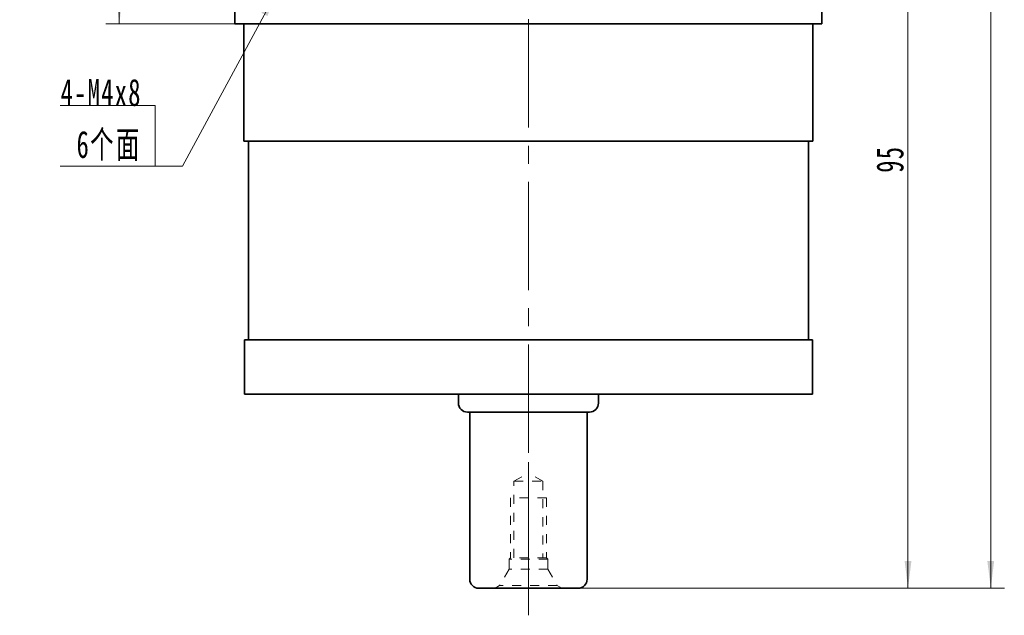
# Model space of a CAD drawing. Header units: millimetres. Extents: x -16 to 515, y 9 to 383.
# Tile 5 of 8: x 219 to 328, y 146 to 211. Entities that reach past the tile are written whole.
import ezdxf

# ---------------------------------------------------------------- set-up
doc = ezdxf.new("R2010")
doc.units = ezdxf.units.MM
doc.linetypes.add('点画线', pattern=[18, 12, -2, 2, -2])
doc.linetypes.add('虚线', pattern=[2, 1, -1])
doc.layers.get('0').update_dxf_attribs({"lineweight": 35})
for name, color, linetype, lineweight in [('中心线层', 1, '点画线', 18), ('尺寸线层', 3, 'Continuous', 18), ('粗实线层', 7, 'Continuous', 35), ('虚线层_1', 6, '虚线', 18)]:
    doc.layers.add(name, color=color, linetype=linetype, lineweight=lineweight)
doc.styles.add('标准', font='txt', dxfattribs={"width": 0.667})
doc.dimstyles.new('a4-1-1', dxfattribs={"dimtxt": 3, "dimasz": 3, "dimexe": 1.5, "dimexo": 0, "dimgap": 0.5, "dimtad": 1, "dimdec": 3, "dimdsep": 46, "dimtxsty": '标准', "dimblk": '_CAXARROW', "dimcen": 0, "dimdle": 4, "dimazin": 2, "dimtfac": 0.707107, "dimtdec": 3, "dimtix": 1, "dimtmove": 2, "dimatfit": 3, "dimfxl": 0, "dimfrac": 2, "dimtolj": 1, "dimtzin": 0, "dimarcsym": 0})

# ---------------------------------------------------------------- blocks, each defined once
blk = doc.blocks.new('2432g_5')
at = {"layer": '中心线层', "linetype": '点画线', "lineweight": 18}
blk.add_line((13.97, 0), (-1.08, 0), dxfattribs=at)
at = {"layer": '虚线层_1', "linetype": '虚线', "lineweight": 18}
for p, q in [((0, -3.7), (0, 3.7)), ((0, 3.7), (0.29, 3.19)), ((2.1, 2.15), (0.29, 3.19)), ((0.29, -3.19), (0.29, 3.19)), ((3.2, 2.15), (2.1, 2.15)), ((2.1, -2.15), (2.1, 2.15)), ((3.35, 2), (3.2, 2.15)), ((3.2, -2.15), (3.2, 2.15)), ((10, 2), (3.35, 2)), ((3.35, -2), (3.35, 2)), ((3.35, 1.6), (11.85, 1.6)), ((10, -2), (10, 2)), ((11.85, 1.6), (11.85, -1.6)), ((11.85, 1.6), (12.77, 0)), ((11.85, -1.6), (12.77, 0)), ((2.1, -2.15), (0.29, -3.19)), ((3.2, -2.15), (2.1, -2.15)), ((3.35, -2), (3.2, -2.15)), ((11.85, -1.6), (3.35, -1.6)), ((10, -2), (3.35, -2)), ((0, -3.7), (0.29, -3.19))]:
    blk.add_line(p, q, dxfattribs=at)
blk = doc.blocks.new('*X45')
at = {"layer": '尺寸线层', "linetype": 'Continuous'}
for points in [[(230.05, 276.04), (229.68, 273.04), (230.43, 273.04)], [(230.05, 211.04), (229.68, 214.04), (230.43, 214.04)]]:
    blk.add_hatch(color=0, dxfattribs=at).paths.add_polyline_path(points, flags=0)
at = {"layer": '尺寸线层', "color": 0, "linetype": 'Continuous'}
for p, q in [((242.86, 276.04), (228.55, 276.04)), ((230.05, 211.04), (230.05, 276.04)), ((242.86, 211.04), (228.55, 211.04))]:
    blk.add_line(p, q, dxfattribs=at)
at = {"layer": '尺寸线层', "color": 0, "insert": (228.07, 243.54), "char_height": 3, "width": 6, "attachment_point": 5, "rotation": 90, "line_spacing_factor": 1.15057, "style": '标准'}
blk.add_mtext('\\T1.1;65', dxfattribs=at)
blk = doc.blocks.new('_CAXARROW')
blk.add_hatch(color=0).paths.add_polyline_path([(0, 0), (-1, 0.125), (-1, -0.125)], flags=0)
blk = doc.blocks.new('*X47')
at = {"layer": '尺寸线层', "linetype": 'Continuous'}
for points in [[(317.39, 243.54), (317.77, 240.54), (317.02, 240.54)], [(317.39, 148.54), (317.77, 151.54), (317.02, 151.54)]]:
    blk.add_hatch(color=0, dxfattribs=at).paths.add_polyline_path(points, flags=0)
at = {"layer": '尺寸线层', "color": 0, "linetype": 'Continuous'}
for p, q in [((310.86, 243.54), (318.89, 243.54)), ((317.39, 243.54), (317.39, 148.54)), ((280.86, 148.54), (318.89, 148.54))]:
    blk.add_line(p, q, dxfattribs=at)
at = {"layer": '尺寸线层', "color": 0, "insert": (315.41, 196.04), "char_height": 3, "width": 6, "attachment_point": 5, "rotation": 90, "line_spacing_factor": 1.15057, "style": '标准'}
blk.add_mtext('\\T1.1;95', dxfattribs=at)
blk = doc.blocks.new('*X48')
at = {"layer": '尺寸线层', "linetype": 'Continuous'}
for points in [[(326.56, 338.54), (326.93, 335.54), (326.18, 335.54)], [(326.56, 148.54), (326.93, 151.54), (326.18, 151.54)]]:
    blk.add_hatch(color=0, dxfattribs=at).paths.add_polyline_path(points, flags=0)
at = {"layer": '尺寸线层', "color": 0, "linetype": 'Continuous'}
for p, q in [((280.86, 338.54), (328.06, 338.54)), ((326.56, 338.54), (326.56, 148.54)), ((280.86, 148.54), (328.06, 148.54))]:
    blk.add_line(p, q, dxfattribs=at)
at = {"layer": '尺寸线层', "color": 0, "insert": (324.57, 243.54), "char_height": 3, "width": 7.9737, "attachment_point": 5, "rotation": 90, "line_spacing_factor": 1.15057, "style": '标准'}
blk.add_mtext('\\T1.1;190', dxfattribs=at)
blk = doc.blocks.new('*X49')
at = {"layer": '尺寸线层', "linetype": 'Continuous'}
blk.add_hatch(color=0, dxfattribs=at).paths.add_polyline_path([(13.51, 19.45), (12.42, 16.63), (11.76, 16.99)], flags=0)
at = {"layer": '尺寸线层', "color": 0, "linetype": 'Continuous'}
blk.add_line((13.51, 19.45), (3, 0), dxfattribs=at)
at = {"layer": '尺寸线层', "color": 0}
for p, q in [((0, 6.73), (-10.53, 6.73)), ((0, 0), (0, 6.73)), ((0, 0), (-10.53, 0)), ((3, 0), (0, 0))]:
    blk.add_line(p, q, dxfattribs=at)
at = {"layer": '尺寸线层', "color": 0, "insert": (-1.5, 0.6), "char_height": 3, "width": 17.068, "attachment_point": 9, "line_spacing_factor": 1.15057, "style": '标准'}
blk.add_mtext('\\T1.1;4-M4x8\\P6个面', dxfattribs=at)

msp = doc.modelspace()

# ---------------------------------------------------------------- linework, layer by layer
at = {"layer": '中心线层'}
msp.add_line((275.359, 145.5419), (275.359, 278.8141), dxfattribs=at)
at = {"layer": '粗实线层'}
for p, q in [((242.859, 211.0419), (242.859, 276.0419)), ((307.859, 211.0419), (307.859, 276.0419)), ((242.859, 211.0419), (307.859, 211.0419)), ((243.859, 211.0419), (243.859, 198.0419)), ((306.859, 198.0419), (306.859, 211.0419)), ((306.859, 211.0419), (306.859, 198.0419)), ((243.859, 198.0419), (306.859, 198.0419)), ((244.359, 176.0419), (244.359, 198.0419)), ((306.359, 176.0419), (306.359, 198.0419)), ((306.359, 176.0419), (306.359, 198.0419)), ((243.909, 170.0419), (243.909, 176.0419)), ((243.909, 176.0419), (306.809, 176.0419)), ((306.809, 176.0419), (306.809, 170.0419)), ((306.809, 170.0419), (306.809, 176.0419)), ((243.909, 170.0419), (306.809, 170.0419)), ((267.609, 169.0419), (267.609, 170.0419)), ((283.109, 169.0419), (283.109, 170.0419)), ((268.609, 168.0419), (282.109, 168.0419)), ((268.859, 149.5419), (268.859, 168.0419)), ((281.859, 149.5419), (281.859, 168.0419)), ((269.859, 148.5419), (280.859, 148.5419))]:
    msp.add_line(p, q, dxfattribs=at)
for centre, start, end in [((268.609, 169.0419), 180, 270), ((282.109, 169.0419), 270, 0), ((269.859, 149.5419), 180, 270), ((280.859, 149.5419), 270, 0)]:
    msp.add_arc(centre, 1, start, end, dxfattribs=at)

# ---------------------------------------------------------------- block references
at = {"layer": '尺寸线层'}
msp.add_blockref('*X49', (234.0367, 195.2605), dxfattribs=at)
at = {"layer": '粗实线层', "rotation": 90}
msp.add_blockref('2432g_5', (275.359, 148.5419), dxfattribs=at)

# ---------------------------------------------------------------- dimensions: what is measured, and where the dimension line sits
at = {"layer": '尺寸线层'}
for base, p1, p2, angle, picture, middle in [((326.5568, 148.5419), (280.859, 338.5419), (280.859, 148.5419), 270, '*X48', (324.5652, 243.5419)), ((230.0515, 276.0419), (242.859, 211.0419), (242.859, 276.0419), 90, '*X45', (228.0683, 243.5419)), ((317.3919, 148.5419), (310.859, 243.5419), (280.859, 148.5419), 270, '*X47', (315.4086, 196.0419))]:
    dim = msp.add_linear_dim(base=base, p1=p1, p2=p2, angle=angle, dimstyle='a4-1-1', override={"dimsah": 1, "dimtfill": 1, "dimtzin": 0}, dxfattribs=at)
    dim.commit()
    dim.dimension.update_dxf_attribs({"geometry": picture, "text_midpoint": middle})

doc.saveas('drawing.dxf')
